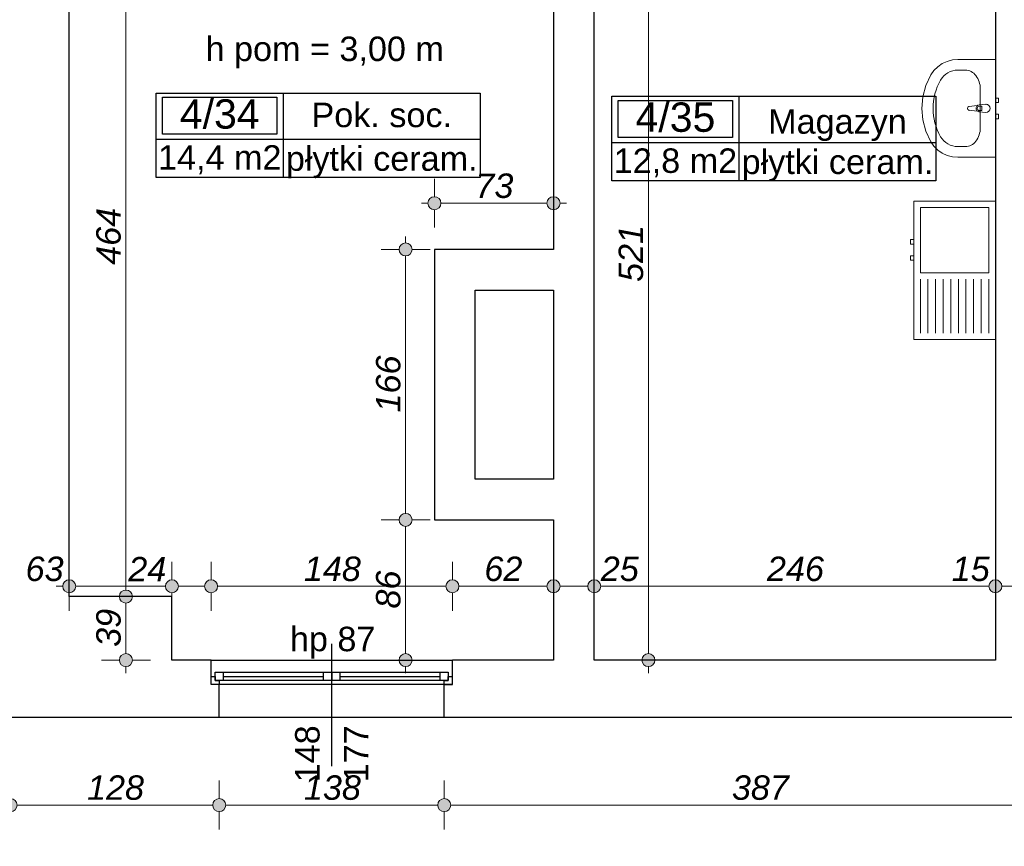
# Model space of a CAD drawing. Header units: millimetres. Extents: x -170998 to -45998, y 10557 to 52557.
# Tile 5 of 92: x -138782 to -132743, y 15257 to 20329. Entities that reach past the tile are written whole.
import ezdxf
from ezdxf.enums import TextEntityAlignment as Align

# ---------------------------------------------------------------- set-up
doc = ezdxf.new("R2010")
doc.units = ezdxf.units.MM
doc.header["$MEASUREMENT"] = 0
for name, color, linetype in [('Obiekt', 7, 'Continuous'), ('Okno', 7, 'Continuous'), ('Strefa', 7, 'Continuous'), ('Słup', 7, 'Continuous'), ('Tekst', 7, 'Continuous'), ('Wymiary', 7, 'Continuous'), ('Ściana', 7, 'Continuous')]:
    doc.layers.add(name, color=color, linetype=linetype)
doc.styles.add('Arial', font='txt')
doc.styles.add('Times new roman', font='txt')
doc.dimstyles.new('GENERATED_STYLE__1', dxfattribs={"dimtxt": 150, "dimasz": 152, "dimexe": 0.18, "dimexo": 0, "dimgap": 0.09, "dimtad": 1, "dimtih": 1, "dimtoh": 1, "dimlfac": 0.1, "dimzin": 0, "dimdsep": 46, "dimtxsty": 'Arial', "dimblk": 'ARROWHEAD_11', "dimblk1": 'ARROWHEAD_11', "dimblk2": 'ARROWHEAD_11', "dimcen": 0.09, "dimclrd": 114, "dimclre": 114, "dimclrt": 114, "dimazin": 0, "dimtfac": 1, "dimtdec": 4, "dimtmove": 0, "dimatfit": 3, "dimfxl": 1, "dimtolj": 1, "dimtzin": 0, "dimarcsym": 0})
doc.dimstyles.new('GENERATED_STYLE__2', dxfattribs={"dimtxt": 150, "dimasz": 152, "dimexe": 0.18, "dimexo": 0, "dimgap": 0.09, "dimtad": 1, "dimlfac": 0.1, "dimzin": 0, "dimdsep": 46, "dimtxsty": 'Arial', "dimblk": 'ARROWHEAD_11', "dimblk1": 'ARROWHEAD_11', "dimblk2": 'ARROWHEAD_11', "dimcen": 0.09, "dimclrd": 114, "dimclre": 114, "dimclrt": 114, "dimazin": 0, "dimtfac": 1, "dimtdec": 4, "dimtmove": 0, "dimatfit": 3, "dimfxl": 1, "dimtolj": 1, "dimtzin": 0, "dimarcsym": 0})

# ---------------------------------------------------------------- blocks, each defined once
blk = doc.blocks.new('Pok. soc._4_34_34', base_point=(-137165.4, 19595.6))
at = {"layer": 'Strefa'}
for p, q in [((-137944.4, 19878.5), (-135957.2, 19878.5)), ((-137944.4, 19359.9), (-137944.4, 19878.5)), ((-137165.4, 19878.5), (-137165.4, 19359.9)), ((-135957.2, 19878.5), (-135957.2, 19359.9)), ((-137905.5, 19852.6), (-137204.3, 19852.6)), ((-137905.5, 19626.3), (-137905.5, 19852.6)), ((-137204.3, 19852.6), (-137204.3, 19626.3)), ((-137204.3, 19626.3), (-137905.5, 19626.3)), ((-137944.4, 19595.6), (-135957.2, 19595.6)), ((-135957.2, 19359.9), (-137944.4, 19359.9))]:
    blk.add_line(p, q, dxfattribs=at)
at = {"layer": 'Strefa', "style": 'Arial'}
for tag, height, p in [('ROOM_NUMBER', 180, (-137554.9, 19750.6)), ('ROOM_NAME', 150, (-136561.3, 19744.5)), ('floor_f', 150, (-136561.3, 19476.5)), ('ROOM_CALC_AREA', 150, (-137554.9, 19483.6))]:
    blk.add_attdef(tag, text='', height=height, dxfattribs=at).set_placement(p, align=Align.MIDDLE_CENTER)
blk = doc.blocks.new('Magazyn_4_35_35', base_point=(-134370.4, 19575.9))
at = {"layer": 'Strefa'}
for p, q in [((-135149.5, 19858.8), (-133162.2, 19858.8)), ((-135149.5, 19340.2), (-135149.5, 19858.8)), ((-135110.5, 19832.9), (-134409.4, 19832.9)), ((-135110.5, 19606.6), (-135110.5, 19832.9)), ((-134409.4, 19832.9), (-134409.4, 19606.6)), ((-134370.4, 19858.8), (-134370.4, 19340.2)), ((-133162.2, 19858.8), (-133162.2, 19340.2)), ((-135149.5, 19575.9), (-133162.2, 19575.9)), ((-134409.4, 19606.6), (-135110.5, 19606.6)), ((-133162.2, 19340.2), (-135149.5, 19340.2))]:
    blk.add_line(p, q, dxfattribs=at)
at = {"layer": 'Strefa', "style": 'Arial'}
for tag, height, p in [('ROOM_NUMBER', 180, (-134759.9, 19730.9)), ('ROOM_NAME', 150, (-133766.3, 19704.3)), ('ROOM_CALC_AREA', 150, (-134759.9, 19463.9)), ('floor_f', 150, (-133766.3, 19456.8))]:
    blk.add_attdef(tag, text='', height=height, dxfattribs=at).set_placement(p, align=Align.MIDDLE_CENTER)
blk = doc.blocks.new('*D65')
at = {"layer": 'Wymiary', "linetype": 'Continuous', "lineweight": 13}
for points in [[(-138438, 16852.2), (-138441.1, 16867.5), (-138449.7, 16880.5), (-138462.7, 16889.1), (-138478, 16892.2), (-138493.3, 16889.1), (-138506.3, 16880.5), (-138515, 16867.5), (-138518, 16852.2), (-138515, 16836.9), (-138506.3, 16823.9), (-138493.3, 16815.2), (-138478, 16812.2), (-138462.7, 16815.2), (-138449.7, 16823.9), (-138441.1, 16836.9)], [(-137808, 16852.2), (-137811.1, 16867.5), (-137819.7, 16880.5), (-137832.7, 16889.1), (-137848, 16892.2), (-137863.3, 16889.1), (-137876.3, 16880.5), (-137885, 16867.5), (-137888, 16852.2), (-137885, 16836.9), (-137876.3, 16823.9), (-137863.3, 16815.2), (-137848, 16812.2), (-137832.7, 16815.2), (-137819.7, 16823.9), (-137811.1, 16836.9)]]:
    blk.add_hatch(color=114, dxfattribs=at).paths.add_polyline_path(points)
at = {"layer": 'Wymiary', "color": 114, "lineweight": 13}
for p, q in [((-138478, 16892.2), (-138478, 17002.2)), ((-137848, 16892.2), (-137848, 17002.2)), ((-138558, 16852.2), (-138518, 16852.2)), ((-138438, 16852.2), (-137888, 16852.2)), ((-138478, 16702.2), (-138478, 16812.2)), ((-137848, 16702.2), (-137848, 16812.2))]:
    blk.add_line(p, q, dxfattribs=at)
for centre in [(-138478, 16852.2), (-137848, 16852.2)]:
    blk.add_circle(centre, 40, dxfattribs=at)
at = {"layer": 'Wymiary', "color": 114, "lineweight": 13, "char_height": 150, "attachment_point": 7, "style": 'Arial'}
for s, insert in [('\\A1;{\\fArial|b0|i1|c238|p38;63}', (-138745.7, 16882.2)), ('\\A1;{\\fArial|b0|i1|c238|p38;24}', (-138115.7, 16882.2))]:
    blk.add_mtext(s, dxfattribs=dict(at, insert=insert))
blk = doc.blocks.new('ARROWHEAD_11')
at = {"color": 0, "linetype": 'Continuous', "lineweight": 0}
blk.add_line((0, 0), (-1, 0), dxfattribs=at)
at = {"color": 0, "linetype": 'Continuous', "lineweight": 0, "const_width": 0.25, "flags": 128}
blk.add_lwpolyline([(-0.125, 0, 1), (0.125, 0, 1)], format="xyb", close=True, dxfattribs=at)
blk = doc.blocks.new('*D67')
at = {"layer": 'Wymiary', "linetype": 'Continuous', "lineweight": 13}
for points in [[(-137808, 16852.2), (-137811.1, 16867.5), (-137819.7, 16880.5), (-137832.7, 16889.1), (-137848, 16892.2), (-137863.3, 16889.1), (-137876.3, 16880.5), (-137885, 16867.5), (-137888, 16852.2), (-137885, 16836.9), (-137876.3, 16823.9), (-137863.3, 16815.2), (-137848, 16812.2), (-137832.7, 16815.2), (-137819.7, 16823.9), (-137811.1, 16836.9)], [(-137568, 16852.2), (-137571.1, 16867.5), (-137579.7, 16880.5), (-137592.7, 16889.1), (-137608, 16892.2), (-137623.3, 16889.1), (-137636.3, 16880.5), (-137645, 16867.5), (-137648, 16852.2), (-137645, 16836.9), (-137636.3, 16823.9), (-137623.3, 16815.2), (-137608, 16812.2), (-137592.7, 16815.2), (-137579.7, 16823.9), (-137571.1, 16836.9)]]:
    blk.add_hatch(color=114, dxfattribs=at).paths.add_polyline_path(points)
at = {"layer": 'Wymiary', "color": 114, "lineweight": 13}
for p, q in [((-137848, 16892.2), (-137848, 17002.2)), ((-137608, 16892.2), (-137608, 17002.2)), ((-137808, 16852.2), (-137648, 16852.2)), ((-137848, 16702.2), (-137848, 16812.2)), ((-137608, 16702.2), (-137608, 16812.2))]:
    blk.add_line(p, q, dxfattribs=at)
for centre in [(-137848, 16852.2), (-137608, 16852.2)]:
    blk.add_circle(centre, 40, dxfattribs=at)
blk = doc.blocks.new('*D68')
at = {"layer": 'Wymiary', "linetype": 'Continuous', "lineweight": 13}
for points in [[(-137568, 16852.2), (-137571.1, 16867.5), (-137579.7, 16880.5), (-137592.7, 16889.1), (-137608, 16892.2), (-137623.3, 16889.1), (-137636.3, 16880.5), (-137645, 16867.5), (-137648, 16852.2), (-137645, 16836.9), (-137636.3, 16823.9), (-137623.3, 16815.2), (-137608, 16812.2), (-137592.7, 16815.2), (-137579.7, 16823.9), (-137571.1, 16836.9)], [(-136088, 16852.2), (-136091.1, 16867.5), (-136099.7, 16880.5), (-136112.7, 16889.1), (-136128, 16892.2), (-136143.3, 16889.1), (-136156.3, 16880.5), (-136165, 16867.5), (-136168, 16852.2), (-136165, 16836.9), (-136156.3, 16823.9), (-136143.3, 16815.2), (-136128, 16812.2), (-136112.7, 16815.2), (-136099.7, 16823.9), (-136091.1, 16836.9)]]:
    blk.add_hatch(color=114, dxfattribs=at).paths.add_polyline_path(points)
at = {"layer": 'Wymiary', "color": 114, "lineweight": 13}
for p, q in [((-137608, 16892.2), (-137608, 17002.2)), ((-136128, 16892.2), (-136128, 17002.2)), ((-137568, 16852.2), (-136168, 16852.2)), ((-137608, 16702.2), (-137608, 16812.2)), ((-136128, 16702.2), (-136128, 16812.2))]:
    blk.add_line(p, q, dxfattribs=at)
for centre in [(-137608, 16852.2), (-136128, 16852.2)]:
    blk.add_circle(centre, 40, dxfattribs=at)
at = {"layer": 'Wymiary', "color": 114, "lineweight": 13, "insert": (-137038.8, 16882.2), "char_height": 150, "attachment_point": 7, "style": 'Arial'}
blk.add_mtext('\\A1;{\\fArial|b0|i1|c238|p38;148}', dxfattribs=at)
blk = doc.blocks.new('*D69')
at = {"layer": 'Wymiary', "linetype": 'Continuous', "lineweight": 13}
for points in [[(-136088, 16852.2), (-136091.1, 16867.5), (-136099.7, 16880.5), (-136112.7, 16889.1), (-136128, 16892.2), (-136143.3, 16889.1), (-136156.3, 16880.5), (-136165, 16867.5), (-136168, 16852.2), (-136165, 16836.9), (-136156.3, 16823.9), (-136143.3, 16815.2), (-136128, 16812.2), (-136112.7, 16815.2), (-136099.7, 16823.9), (-136091.1, 16836.9)], [(-135468, 16852.2), (-135471.1, 16867.5), (-135479.7, 16880.5), (-135492.7, 16889.1), (-135508, 16892.2), (-135523.3, 16889.1), (-135536.3, 16880.5), (-135545, 16867.5), (-135548, 16852.2), (-135545, 16836.9), (-135536.3, 16823.9), (-135523.3, 16815.2), (-135508, 16812.2), (-135492.7, 16815.2), (-135479.7, 16823.9), (-135471.1, 16836.9)]]:
    blk.add_hatch(color=114, dxfattribs=at).paths.add_polyline_path(points)
at = {"layer": 'Wymiary', "color": 114, "lineweight": 13}
for p, q in [((-136128, 16892.2), (-136128, 17002.2)), ((-135508, 16892.2), (-135508, 17002.2)), ((-136088, 16852.2), (-135548, 16852.2)), ((-136128, 16702.2), (-136128, 16812.2)), ((-135508, 16702.2), (-135508, 16812.2))]:
    blk.add_line(p, q, dxfattribs=at)
for centre in [(-136128, 16852.2), (-135508, 16852.2)]:
    blk.add_circle(centre, 40, dxfattribs=at)
at = {"layer": 'Wymiary', "color": 114, "lineweight": 13, "insert": (-135931.8, 16882.2), "char_height": 150, "attachment_point": 7, "style": 'Arial'}
blk.add_mtext('\\A1;{\\fArial|b0|i1|c238|p38;62}', dxfattribs=at)
blk = doc.blocks.new('*D70')
at = {"layer": 'Wymiary', "linetype": 'Continuous', "lineweight": 13}
for points in [[(-135468, 16852.2), (-135471.1, 16867.5), (-135479.7, 16880.5), (-135492.7, 16889.1), (-135508, 16892.2), (-135523.3, 16889.1), (-135536.3, 16880.5), (-135545, 16867.5), (-135548, 16852.2), (-135545, 16836.9), (-135536.3, 16823.9), (-135523.3, 16815.2), (-135508, 16812.2), (-135492.7, 16815.2), (-135479.7, 16823.9), (-135471.1, 16836.9)], [(-135218, 16852.2), (-135221.1, 16867.5), (-135229.7, 16880.5), (-135242.7, 16889.1), (-135258, 16892.2), (-135273.3, 16889.1), (-135286.3, 16880.5), (-135295, 16867.5), (-135298, 16852.2), (-135295, 16836.9), (-135286.3, 16823.9), (-135273.3, 16815.2), (-135258, 16812.2), (-135242.7, 16815.2), (-135229.7, 16823.9), (-135221.1, 16836.9)]]:
    blk.add_hatch(color=114, dxfattribs=at).paths.add_polyline_path(points)
at = {"layer": 'Wymiary', "color": 114, "lineweight": 13}
for p, q in [((-135508, 16892.2), (-135508, 17002.2)), ((-135258, 16892.2), (-135258, 17002.2)), ((-135468, 16852.2), (-135298, 16852.2)), ((-135508, 16702.2), (-135508, 16812.2)), ((-135258, 16702.2), (-135258, 16812.2))]:
    blk.add_line(p, q, dxfattribs=at)
for centre in [(-135508, 16852.2), (-135258, 16852.2)]:
    blk.add_circle(centre, 40, dxfattribs=at)
blk = doc.blocks.new('*D71')
at = {"layer": 'Wymiary', "linetype": 'Continuous', "lineweight": 13}
for points in [[(-135218, 16852.2), (-135221.1, 16867.5), (-135229.7, 16880.5), (-135242.7, 16889.1), (-135258, 16892.2), (-135273.3, 16889.1), (-135286.3, 16880.5), (-135295, 16867.5), (-135298, 16852.2), (-135295, 16836.9), (-135286.3, 16823.9), (-135273.3, 16815.2), (-135258, 16812.2), (-135242.7, 16815.2), (-135229.7, 16823.9), (-135221.1, 16836.9)], [(-132758, 16852.2), (-132761.1, 16867.5), (-132769.7, 16880.5), (-132782.7, 16889.1), (-132798, 16892.2), (-132813.3, 16889.1), (-132826.3, 16880.5), (-132835, 16867.5), (-132838, 16852.2), (-132835, 16836.9), (-132826.3, 16823.9), (-132813.3, 16815.2), (-132798, 16812.2), (-132782.7, 16815.2), (-132769.7, 16823.9), (-132761.1, 16836.9)]]:
    blk.add_hatch(color=114, dxfattribs=at).paths.add_polyline_path(points)
at = {"layer": 'Wymiary', "color": 114, "lineweight": 13}
for p, q in [((-135258, 16892.2), (-135258, 17002.2)), ((-132798, 16892.2), (-132798, 17002.2)), ((-135218, 16852.2), (-132838, 16852.2)), ((-135258, 16702.2), (-135258, 16812.2)), ((-132798, 16702.2), (-132798, 16812.2))]:
    blk.add_line(p, q, dxfattribs=at)
for centre in [(-135258, 16852.2), (-132798, 16852.2)]:
    blk.add_circle(centre, 40, dxfattribs=at)
at = {"layer": 'Wymiary', "color": 114, "lineweight": 13, "char_height": 150, "attachment_point": 7, "style": 'Arial'}
for s, insert in [('\\A1;{\\fArial|b0|i1|c238|p38;25}', (-135218, 16882.2)), ('\\A1;{\\fArial|b0|i1|c238|p38;246}', (-134198.8, 16882.2)), ('\\A1;{\\fArial|b0|i1|c238|p38;15}', (-133065.7, 16882.2))]:
    blk.add_mtext(s, dxfattribs=dict(at, insert=insert))
blk = doc.blocks.new('*D72')
at = {"layer": 'Wymiary', "linetype": 'Continuous', "lineweight": 13}
for points in [[(-132758, 16852.2), (-132761.1, 16867.5), (-132769.7, 16880.5), (-132782.7, 16889.1), (-132798, 16892.2), (-132813.3, 16889.1), (-132826.3, 16880.5), (-132835, 16867.5), (-132838, 16852.2), (-132835, 16836.9), (-132826.3, 16823.9), (-132813.3, 16815.2), (-132798, 16812.2), (-132782.7, 16815.2), (-132769.7, 16823.9), (-132761.1, 16836.9)], [(-132608, 16852.2), (-132611.1, 16867.5), (-132619.7, 16880.5), (-132632.7, 16889.1), (-132648, 16892.2), (-132663.3, 16889.1), (-132676.3, 16880.5), (-132685, 16867.5), (-132688, 16852.2), (-132685, 16836.9), (-132676.3, 16823.9), (-132663.3, 16815.2), (-132648, 16812.2), (-132632.7, 16815.2), (-132619.7, 16823.9), (-132611.1, 16836.9)]]:
    blk.add_hatch(color=114, dxfattribs=at).paths.add_polyline_path(points)
at = {"layer": 'Wymiary', "color": 114, "lineweight": 13}
for p, q in [((-132798, 16892.2), (-132798, 17002.2)), ((-132648, 16892.2), (-132648, 17002.2)), ((-132758, 16852.2), (-132688, 16852.2)), ((-132798, 16702.2), (-132798, 16812.2)), ((-132648, 16702.2), (-132648, 16812.2))]:
    blk.add_line(p, q, dxfattribs=at)
for centre in [(-132798, 16852.2), (-132648, 16852.2)]:
    blk.add_circle(centre, 40, dxfattribs=at)
blk = doc.blocks.new('*D259')
at = {"layer": 'Wymiary', "linetype": 'Continuous', "lineweight": 13}
for points in [[(-138090.3, 16789.3), (-138093.3, 16804.6), (-138102, 16817.6), (-138115, 16826.3), (-138130.3, 16829.3), (-138145.6, 16826.3), (-138158.6, 16817.6), (-138167.2, 16804.6), (-138170.3, 16789.3), (-138167.2, 16774), (-138158.6, 16761), (-138145.6, 16752.4), (-138130.3, 16749.3), (-138115, 16752.4), (-138102, 16761), (-138093.3, 16774)], [(-138090.3, 16399.3), (-138093.3, 16414.6), (-138102, 16427.6), (-138115, 16436.3), (-138130.3, 16439.3), (-138145.6, 16436.3), (-138158.6, 16427.6), (-138167.2, 16414.6), (-138170.3, 16399.3), (-138167.2, 16384), (-138158.6, 16371), (-138145.6, 16362.4), (-138130.3, 16359.3), (-138115, 16362.4), (-138102, 16371), (-138093.3, 16384)]]:
    blk.add_hatch(color=114, dxfattribs=at).paths.add_polyline_path(points)
at = {"layer": 'Wymiary', "color": 114, "lineweight": 13}
for p, q in [((-138170.3, 16789.3), (-138280.3, 16789.3)), ((-137980.3, 16789.3), (-138090.3, 16789.3)), ((-138130.3, 16439.3), (-138130.3, 16749.3)), ((-138170.3, 16399.3), (-138280.3, 16399.3)), ((-137980.3, 16399.3), (-138090.3, 16399.3)), ((-138130.3, 16319.3), (-138130.3, 16359.3))]:
    blk.add_line(p, q, dxfattribs=at)
for centre in [(-138130.3, 16789.3), (-138130.3, 16399.3)]:
    blk.add_circle(centre, 40, dxfattribs=at)
at = {"layer": 'Wymiary', "color": 114, "lineweight": 13, "insert": (-138160.3, 16480.5), "char_height": 150, "attachment_point": 7, "rotation": 90, "style": 'Arial'}
blk.add_mtext('\\A1;{\\fArial|b0|i1|c238|p38;39}', dxfattribs=at)
blk = doc.blocks.new('*D260')
at = {"layer": 'Wymiary', "linetype": 'Continuous', "lineweight": 13}
for points in [[(-138090.3, 21429.3), (-138093.3, 21444.6), (-138102, 21457.6), (-138115, 21466.3), (-138130.3, 21469.3), (-138145.6, 21466.3), (-138158.6, 21457.6), (-138167.2, 21444.6), (-138170.3, 21429.3), (-138167.2, 21414), (-138158.6, 21401), (-138145.6, 21392.4), (-138130.3, 21389.3), (-138115, 21392.4), (-138102, 21401), (-138093.3, 21414)], [(-138090.3, 16789.3), (-138093.3, 16804.6), (-138102, 16817.6), (-138115, 16826.3), (-138130.3, 16829.3), (-138145.6, 16826.3), (-138158.6, 16817.6), (-138167.2, 16804.6), (-138170.3, 16789.3), (-138167.2, 16774), (-138158.6, 16761), (-138145.6, 16752.4), (-138130.3, 16749.3), (-138115, 16752.4), (-138102, 16761), (-138093.3, 16774)]]:
    blk.add_hatch(color=114, dxfattribs=at).paths.add_polyline_path(points)
at = {"layer": 'Wymiary', "color": 114, "lineweight": 13}
for p, q in [((-138170.3, 21429.3), (-138280.3, 21429.3)), ((-138130.3, 16829.3), (-138130.3, 21389.3)), ((-137980.3, 21429.3), (-138090.3, 21429.3)), ((-138170.3, 16789.3), (-138280.3, 16789.3)), ((-137980.3, 16789.3), (-138090.3, 16789.3))]:
    blk.add_line(p, q, dxfattribs=at)
for centre in [(-138130.3, 21429.3), (-138130.3, 16789.3)]:
    blk.add_circle(centre, 40, dxfattribs=at)
at = {"layer": 'Wymiary', "color": 114, "lineweight": 13, "char_height": 150, "attachment_point": 7, "rotation": 90, "style": 'Arial'}
for s, insert in [('\\A1;{\\fArial|b0|i1|c238|p38;26}', (-138160.3, 21161.7)), ('\\A1;{\\fArial|b0|i1|c238|p38;464}', (-138160.3, 18824.7))]:
    blk.add_mtext(s, dxfattribs=dict(at, insert=insert))
blk = doc.blocks.new('*D612')
at = {"layer": 'Wymiary', "linetype": 'Continuous', "lineweight": 13}
for points in [[(-134886.2, 21609.3), (-134889.2, 21624.6), (-134897.9, 21637.6), (-134910.9, 21646.3), (-134926.2, 21649.3), (-134941.5, 21646.3), (-134954.4, 21637.6), (-134963.1, 21624.6), (-134966.2, 21609.3), (-134963.1, 21594), (-134954.4, 21581), (-134941.5, 21572.4), (-134926.2, 21569.3), (-134910.9, 21572.4), (-134897.9, 21581), (-134889.2, 21594)], [(-134886.2, 16399.3), (-134889.2, 16414.6), (-134897.9, 16427.6), (-134910.9, 16436.3), (-134926.2, 16439.3), (-134941.5, 16436.3), (-134954.4, 16427.6), (-134963.1, 16414.6), (-134966.2, 16399.3), (-134963.1, 16384), (-134954.4, 16371), (-134941.5, 16362.4), (-134926.2, 16359.3), (-134910.9, 16362.4), (-134897.9, 16371), (-134889.2, 16384)]]:
    blk.add_hatch(color=114, dxfattribs=at).paths.add_polyline_path(points)
at = {"layer": 'Wymiary', "color": 114, "lineweight": 13}
for p, q in [((-134966.2, 21609.3), (-135076.2, 21609.3)), ((-134926.2, 16439.3), (-134926.2, 21569.3)), ((-134776.2, 21609.3), (-134886.2, 21609.3)), ((-134966.2, 16399.3), (-135076.2, 16399.3)), ((-134776.2, 16399.3), (-134886.2, 16399.3)), ((-134926.2, 16319.3), (-134926.2, 16359.3))]:
    blk.add_line(p, q, dxfattribs=at)
for centre in [(-134926.2, 21609.3), (-134926.2, 16399.3)]:
    blk.add_circle(centre, 40, dxfattribs=at)
at = {"layer": 'Wymiary', "color": 114, "lineweight": 13, "char_height": 150, "attachment_point": 7, "rotation": 90, "style": 'Arial'}
for s, insert in [('\\A1;{\\fArial|b0|i1|c238|p38;20}', (-134956.2, 21341.7)), ('\\A1;{\\fArial|b0|i1|c238|p38;521}', (-134956.2, 18719.7))]:
    blk.add_mtext(s, dxfattribs=dict(at, insert=insert))
blk = doc.blocks.new('*D664')
at = {"layer": 'Wymiary', "linetype": 'Continuous', "lineweight": 13}
for points in [[(-136198, 19202.9), (-136201.1, 19218.2), (-136209.7, 19231.1), (-136222.7, 19239.8), (-136238, 19242.9), (-136253.3, 19239.8), (-136266.3, 19231.1), (-136275, 19218.2), (-136278, 19202.9), (-136275, 19187.5), (-136266.3, 19174.6), (-136253.3, 19165.9), (-136238, 19162.9), (-136222.7, 19165.9), (-136209.7, 19174.6), (-136201.1, 19187.5)], [(-135468, 19202.9), (-135471.1, 19218.2), (-135479.7, 19231.1), (-135492.7, 19239.8), (-135508, 19242.9), (-135523.3, 19239.8), (-135536.3, 19231.1), (-135545, 19218.2), (-135548, 19202.9), (-135545, 19187.5), (-135536.3, 19174.6), (-135523.3, 19165.9), (-135508, 19162.9), (-135492.7, 19165.9), (-135479.7, 19174.6), (-135471.1, 19187.5)]]:
    blk.add_hatch(color=114, dxfattribs=at).paths.add_polyline_path(points)
at = {"layer": 'Wymiary', "color": 114, "lineweight": 13}
for p, q in [((-136238, 19242.9), (-136238, 19352.9)), ((-135508, 19242.9), (-135508, 19352.9)), ((-136318, 19202.9), (-136278, 19202.9)), ((-136238, 19052.9), (-136238, 19162.9)), ((-136198, 19202.9), (-135548, 19202.9)), ((-135508, 19052.9), (-135508, 19162.9)), ((-135468, 19202.9), (-135428, 19202.9))]:
    blk.add_line(p, q, dxfattribs=at)
for centre in [(-136238, 19202.9), (-135508, 19202.9)]:
    blk.add_circle(centre, 40, dxfattribs=at)
at = {"layer": 'Wymiary', "color": 114, "lineweight": 13, "insert": (-135986.8, 19232.9), "char_height": 150, "attachment_point": 7, "style": 'Arial'}
blk.add_mtext('\\A1;{\\fArial|b0|i1|c238|p38;73}', dxfattribs=at)
blk = doc.blocks.new('*D665')
at = {"layer": 'Wymiary', "linetype": 'Continuous', "lineweight": 13}
for points in [[(-136374.7, 17259.3), (-136377.7, 17274.6), (-136386.4, 17287.6), (-136399.4, 17296.3), (-136414.7, 17299.3), (-136430, 17296.3), (-136442.9, 17287.6), (-136451.6, 17274.6), (-136454.7, 17259.3), (-136451.6, 17244), (-136442.9, 17231), (-136430, 17222.4), (-136414.7, 17219.3), (-136399.4, 17222.4), (-136386.4, 17231), (-136377.7, 17244)], [(-136374.7, 16399.3), (-136377.7, 16414.6), (-136386.4, 16427.6), (-136399.4, 16436.3), (-136414.7, 16439.3), (-136430, 16436.3), (-136442.9, 16427.6), (-136451.6, 16414.6), (-136454.7, 16399.3), (-136451.6, 16384), (-136442.9, 16371), (-136430, 16362.4), (-136414.7, 16359.3), (-136399.4, 16362.4), (-136386.4, 16371), (-136377.7, 16384)]]:
    blk.add_hatch(color=114, dxfattribs=at).paths.add_polyline_path(points)
at = {"layer": 'Wymiary', "color": 114, "lineweight": 13}
for p, q in [((-136454.7, 17259.3), (-136564.7, 17259.3)), ((-136414.7, 16439.3), (-136414.7, 17219.3)), ((-136264.7, 17259.3), (-136374.7, 17259.3)), ((-136454.7, 16399.3), (-136564.7, 16399.3)), ((-136264.7, 16399.3), (-136374.7, 16399.3)), ((-136414.7, 16319.3), (-136414.7, 16359.3))]:
    blk.add_line(p, q, dxfattribs=at)
for centre in [(-136414.7, 17259.3), (-136414.7, 16399.3)]:
    blk.add_circle(centre, 40, dxfattribs=at)
at = {"layer": 'Wymiary', "color": 114, "lineweight": 13, "insert": (-136444.7, 16715.5), "char_height": 150, "attachment_point": 7, "rotation": 90, "style": 'Arial'}
blk.add_mtext('\\A1;{\\fArial|b0|i1|c238|p38;86}', dxfattribs=at)
blk = doc.blocks.new('*D666')
at = {"layer": 'Wymiary', "linetype": 'Continuous', "lineweight": 13}
for points in [[(-136374.7, 18919.3), (-136377.7, 18934.6), (-136386.4, 18947.6), (-136399.4, 18956.3), (-136414.7, 18959.3), (-136430, 18956.3), (-136442.9, 18947.6), (-136451.6, 18934.6), (-136454.7, 18919.3), (-136451.6, 18904), (-136442.9, 18891), (-136430, 18882.4), (-136414.7, 18879.3), (-136399.4, 18882.4), (-136386.4, 18891), (-136377.7, 18904)], [(-136374.7, 17259.3), (-136377.7, 17274.6), (-136386.4, 17287.6), (-136399.4, 17296.3), (-136414.7, 17299.3), (-136430, 17296.3), (-136442.9, 17287.6), (-136451.6, 17274.6), (-136454.7, 17259.3), (-136451.6, 17244), (-136442.9, 17231), (-136430, 17222.4), (-136414.7, 17219.3), (-136399.4, 17222.4), (-136386.4, 17231), (-136377.7, 17244)]]:
    blk.add_hatch(color=114, dxfattribs=at).paths.add_polyline_path(points)
at = {"layer": 'Wymiary', "color": 114, "lineweight": 13}
for p, q in [((-136414.7, 18959.3), (-136414.7, 18999.3)), ((-136454.7, 18919.3), (-136564.7, 18919.3)), ((-136264.7, 18919.3), (-136374.7, 18919.3)), ((-136414.7, 17299.3), (-136414.7, 18879.3)), ((-136454.7, 17259.3), (-136564.7, 17259.3)), ((-136264.7, 17259.3), (-136374.7, 17259.3))]:
    blk.add_line(p, q, dxfattribs=at)
for centre in [(-136414.7, 18919.3), (-136414.7, 17259.3)]:
    blk.add_circle(centre, 40, dxfattribs=at)
at = {"layer": 'Wymiary', "color": 114, "lineweight": 13, "insert": (-136444.7, 17918.6), "char_height": 150, "attachment_point": 7, "rotation": 90, "style": 'Arial'}
blk.add_mtext('\\A1;{\\fArial|b0|i1|c238|p38;166}', dxfattribs=at)
blk = doc.blocks.new('*D691')
at = {"layer": 'Wymiary', "linetype": 'Continuous', "lineweight": 13}
for points in [[(-138798, 15509.7), (-138801.1, 15525), (-138809.7, 15538), (-138822.7, 15546.7), (-138838, 15549.7), (-138853.3, 15546.7), (-138866.3, 15538), (-138875, 15525), (-138878, 15509.7), (-138875, 15494.4), (-138866.3, 15481.4), (-138853.3, 15472.7), (-138838, 15469.7), (-138822.7, 15472.7), (-138809.7, 15481.4), (-138801.1, 15494.4)], [(-137518, 15509.7), (-137521.1, 15525), (-137529.7, 15538), (-137542.7, 15546.7), (-137558, 15549.7), (-137573.3, 15546.7), (-137586.3, 15538), (-137595, 15525), (-137598, 15509.7), (-137595, 15494.4), (-137586.3, 15481.4), (-137573.3, 15472.7), (-137558, 15469.7), (-137542.7, 15472.7), (-137529.7, 15481.4), (-137521.1, 15494.4)]]:
    blk.add_hatch(color=114, dxfattribs=at).paths.add_polyline_path(points)
at = {"layer": 'Wymiary', "color": 114, "lineweight": 13}
for p, q in [((-138838, 15549.7), (-138838, 15659.7)), ((-137558, 15549.7), (-137558, 15659.7)), ((-138838, 15359.7), (-138838, 15469.7)), ((-138798, 15509.7), (-137598, 15509.7)), ((-137558, 15359.7), (-137558, 15469.7))]:
    blk.add_line(p, q, dxfattribs=at)
for centre in [(-138838, 15509.7), (-137558, 15509.7)]:
    blk.add_circle(centre, 40, dxfattribs=at)
at = {"layer": 'Wymiary', "color": 114, "lineweight": 13, "insert": (-138368.8, 15539.7), "char_height": 150, "attachment_point": 7, "style": 'Arial'}
blk.add_mtext('\\A1;{\\fArial|b0|i1|c238|p38;128}', dxfattribs=at)
blk = doc.blocks.new('*D692')
at = {"layer": 'Wymiary', "linetype": 'Continuous', "lineweight": 13}
for points in [[(-137518, 15509.7), (-137521.1, 15525), (-137529.7, 15538), (-137542.7, 15546.7), (-137558, 15549.7), (-137573.3, 15546.7), (-137586.3, 15538), (-137595, 15525), (-137598, 15509.7), (-137595, 15494.4), (-137586.3, 15481.4), (-137573.3, 15472.7), (-137558, 15469.7), (-137542.7, 15472.7), (-137529.7, 15481.4), (-137521.1, 15494.4)], [(-136138, 15509.7), (-136141.1, 15525), (-136149.7, 15538), (-136162.7, 15546.7), (-136178, 15549.7), (-136193.3, 15546.7), (-136206.3, 15538), (-136215, 15525), (-136218, 15509.7), (-136215, 15494.4), (-136206.3, 15481.4), (-136193.3, 15472.7), (-136178, 15469.7), (-136162.7, 15472.7), (-136149.7, 15481.4), (-136141.1, 15494.4)]]:
    blk.add_hatch(color=114, dxfattribs=at).paths.add_polyline_path(points)
at = {"layer": 'Wymiary', "color": 114, "lineweight": 13}
for p, q in [((-137558, 15549.7), (-137558, 15659.7)), ((-136178, 15549.7), (-136178, 15659.7)), ((-137558, 15359.7), (-137558, 15469.7)), ((-137518, 15509.7), (-136218, 15509.7)), ((-136178, 15359.7), (-136178, 15469.7))]:
    blk.add_line(p, q, dxfattribs=at)
for centre in [(-137558, 15509.7), (-136178, 15509.7)]:
    blk.add_circle(centre, 40, dxfattribs=at)
at = {"layer": 'Wymiary', "color": 114, "lineweight": 13, "insert": (-137038.8, 15539.7), "char_height": 150, "attachment_point": 7, "style": 'Arial'}
blk.add_mtext('\\A1;{\\fArial|b0|i1|c238|p38;138}', dxfattribs=at)
blk = doc.blocks.new('*D693')
at = {"layer": 'Wymiary', "linetype": 'Continuous', "lineweight": 13}
for points in [[(-136138, 15509.7), (-136141.1, 15525), (-136149.7, 15538), (-136162.7, 15546.7), (-136178, 15549.7), (-136193.3, 15546.7), (-136206.3, 15538), (-136215, 15525), (-136218, 15509.7), (-136215, 15494.4), (-136206.3, 15481.4), (-136193.3, 15472.7), (-136178, 15469.7), (-136162.7, 15472.7), (-136149.7, 15481.4), (-136141.1, 15494.4)], [(-132268, 15509.7), (-132271.1, 15525), (-132279.7, 15538), (-132292.7, 15546.7), (-132308, 15549.7), (-132323.3, 15546.7), (-132336.3, 15538), (-132345, 15525), (-132348, 15509.7), (-132345, 15494.4), (-132336.3, 15481.4), (-132323.3, 15472.7), (-132308, 15469.7), (-132292.7, 15472.7), (-132279.7, 15481.4), (-132271.1, 15494.4)]]:
    blk.add_hatch(color=114, dxfattribs=at).paths.add_polyline_path(points)
at = {"layer": 'Wymiary', "color": 114, "lineweight": 13}
for p, q in [((-136178, 15549.7), (-136178, 15659.7)), ((-132308, 15549.7), (-132308, 15659.7)), ((-136178, 15359.7), (-136178, 15469.7)), ((-136138, 15509.7), (-132348, 15509.7)), ((-132308, 15359.7), (-132308, 15469.7))]:
    blk.add_line(p, q, dxfattribs=at)
for centre in [(-136178, 15509.7), (-132308, 15509.7)]:
    blk.add_circle(centre, 40, dxfattribs=at)
at = {"layer": 'Wymiary', "color": 114, "lineweight": 13, "insert": (-134413.8, 15539.7), "char_height": 150, "attachment_point": 7, "style": 'Arial'}
blk.add_mtext('\\A1;{\\fArial|b0|i1|c238|p38;387}', dxfattribs=at)
blk = doc.blocks.new('*D717')
at = {"layer": 'Wymiary', "linetype": 'Continuous', "lineweight": 13}
for points in [[(-140218, 15152.7), (-140221.1, 15168.1), (-140229.7, 15181), (-140242.7, 15189.7), (-140258, 15192.7), (-140273.3, 15189.7), (-140286.3, 15181), (-140295, 15168.1), (-140298, 15152.7), (-140295, 15137.4), (-140286.3, 15124.5), (-140273.3, 15115.8), (-140258, 15112.7), (-140242.7, 15115.8), (-140229.7, 15124.5), (-140221.1, 15137.4)], [(-67518, 15152.7), (-67521, 15168.1), (-67529.7, 15181), (-67542.7, 15189.7), (-67558, 15192.7), (-67573.3, 15189.7), (-67586.3, 15181), (-67594.9, 15168.1), (-67598, 15152.7), (-67594.9, 15137.4), (-67586.3, 15124.5), (-67573.3, 15115.8), (-67558, 15112.7), (-67542.7, 15115.8), (-67529.7, 15124.5), (-67521, 15137.4)]]:
    blk.add_hatch(color=114, dxfattribs=at).paths.add_polyline_path(points)
at = {"layer": 'Wymiary', "color": 114, "lineweight": 13}
for p, q in [((-140258, 15192.7), (-140258, 15302.7)), ((-67558, 15192.7), (-67558, 15302.7)), ((-140338, 15152.7), (-140298, 15152.7)), ((-140258, 15002.7), (-140258, 15112.7)), ((-140218, 15152.7), (-67598, 15152.7)), ((-67558, 15002.7), (-67558, 15112.7)), ((-67518, 15152.7), (-67478, 15152.7))]:
    blk.add_line(p, q, dxfattribs=at)
for centre in [(-140258, 15152.7), (-67558, 15152.7)]:
    blk.add_circle(centre, 40, dxfattribs=at)
at = {"layer": 'Wymiary', "color": 114, "lineweight": 13, "insert": (-104307.1, 15182.7), "char_height": 150, "attachment_point": 7, "style": 'Arial'}
blk.add_mtext('\\A1;{\\fArial|b0|i1|c238|p38;7\xa0270,01}', dxfattribs=at)

msp = doc.modelspace()

# ---------------------------------------------------------------- linework, layer by layer
at = {"layer": 'Obiekt', "color": 8, "lineweight": 5}
for p, q in [((-133123.999, 20059.179), (-133151.425, 20040.19)), ((-133093.476, 20073.194), (-133123.999, 20059.179)), ((-133060.831, 20081.786), (-133093.476, 20073.194)), ((-133027.109, 20084.681), (-133060.831, 20081.786)), ((-132798.018, 20084.681), (-133027.109, 20084.681)), ((-132798.018, 19484.681), (-132798.018, 20084.681)), ((-133193.609, 19989.855), (-133223.551, 19924.663)), ((-133174.879, 20016.833), (-133193.609, 19989.855)), ((-133151.425, 20040.19), (-133174.879, 20016.833)), ((-132981.291, 20019.463), (-133027.109, 20019.463)), ((-133223.551, 19924.663), (-133241.849, 19855.642)), ((-132890.337, 19665.855), (-132890.337, 19903.507)), ((-133241.849, 19855.642), (-133248.005, 19784.681)), ((-132855.337, 19809.681), (-132897.289, 19805.681)), ((-132798.018, 19848.181), (-132798.018, 19821.181)), ((-132778.018, 19848.181), (-132798.018, 19848.181)), ((-132798.018, 19821.181), (-132778.018, 19821.181)), ((-132778.018, 19821.181), (-132778.018, 19848.181)), ((-133248.005, 19784.681), (-133241.849, 19713.719)), ((-132906.803, 19802.41), (-132959.737, 19795.781)), ((-132959.737, 19773.581), (-132906.803, 19766.951)), ((-132897.289, 19763.681), (-132855.337, 19759.681)), ((-132895.118, 19798.281), (-132880.247, 19798.281)), ((-132880.247, 19771.081), (-132895.118, 19771.081)), ((-132880.247, 19798.281), (-132880.247, 19771.081)), ((-132798.018, 19748.181), (-132798.018, 19721.181)), ((-132778.018, 19748.181), (-132798.018, 19748.181)), ((-132778.018, 19721.181), (-132778.018, 19748.181)), ((-133241.849, 19713.719), (-133223.551, 19644.699)), ((-132798.018, 19721.181), (-132778.018, 19721.181)), ((-133223.551, 19644.699), (-133193.609, 19579.507)), ((-133193.609, 19579.507), (-133174.879, 19552.528)), ((-133174.879, 19552.528), (-133151.425, 19529.171)), ((-133151.425, 19529.171), (-133123.999, 19510.182)), ((-133123.999, 19510.182), (-133093.476, 19496.167)), ((-132981.291, 19549.898), (-133027.109, 19549.898)), ((-133093.476, 19496.167), (-133060.831, 19487.575)), ((-133060.831, 19487.575), (-133027.109, 19484.681)), ((-133027.109, 19484.681), (-132798.018, 19484.681)), ((-133298.018, 18790.833), (-133298.018, 19215.833)), ((-133298.018, 19215.833), (-132798.018, 19215.833)), ((-132798.018, 19215.833), (-132798.018, 18365.833)), ((-133258.018, 19175.833), (-132838.018, 19175.833)), ((-133258.018, 18975.833), (-133258.018, 19175.833)), ((-132838.018, 19175.833), (-132838.018, 18775.833)), ((-133318.018, 18979.333), (-133298.018, 18979.333)), ((-133318.018, 18952.333), (-133318.018, 18979.333)), ((-133298.018, 18979.333), (-133298.018, 18952.333)), ((-133258.018, 18775.833), (-133258.018, 18975.833)), ((-133298.018, 18952.333), (-133318.018, 18952.333)), ((-133318.018, 18879.333), (-133298.018, 18879.333)), ((-133318.018, 18852.333), (-133318.018, 18879.333)), ((-133298.018, 18852.333), (-133318.018, 18852.333)), ((-133298.018, 18879.333), (-133298.018, 18852.333)), ((-133298.018, 18365.833), (-133298.018, 18790.833)), ((-132838.018, 18775.833), (-133258.018, 18775.833)), ((-133258.018, 18735.833), (-133258.018, 18405.833)), ((-133211.352, 18735.833), (-133211.352, 18405.833)), ((-133164.685, 18735.833), (-133164.685, 18405.833)), ((-133118.018, 18735.833), (-133118.018, 18405.833)), ((-133071.352, 18735.833), (-133071.352, 18405.833)), ((-133024.685, 18735.833), (-133024.685, 18405.833)), ((-132978.018, 18735.833), (-132978.018, 18405.833)), ((-132931.352, 18735.833), (-132931.352, 18405.833)), ((-132884.685, 18735.833), (-132884.685, 18405.833)), ((-132838.018, 18735.833), (-132838.018, 18405.833)), ((-132798.018, 18365.833), (-133298.018, 18365.833))]:
    msp.add_line(p, q, dxfattribs=at)
at = {"layer": 'Obiekt'}
msp.add_line((-136868.018, 15749.32), (-136868.018, 16499.32), dxfattribs=at)
at = {"layer": 'Obiekt', "color": 8, "lineweight": 5}
for centre, radius, start, end in [((-132855.337, 19784.681), 25, 270, 90), ((-132958.346, 19784.681), 11.187, 97.1389248, 262.8610752), ((-132895.389, 19784.681), 21.086, 122.7710254, 237.2289746), ((-132895.118, 19784.681), 13.6, 90, 270), ((-132895.389, 19784.681), 21.086, 95.1696072, 122.7710254), ((-132895.389, 19784.681), 21.086, 237.2289746, 264.8303928)]:
    msp.add_arc(centre, radius, start, end, dxfattribs=at)
for centre, major_axis, ratio, start_param, end_param in [((-133027.109, 19903.533), (121.2, 0), 0.95652174, 1.57079633, 2.64461782), ((-132981.291, 19903.376), (0, 116.066), 0.78364566, 4.71238898, 6.28318531), ((-132798.018, 19784.681), (381.818, 0), 0.95652174, 2.64461781, 3.63856749), ((-132981.291, 19665.985), (0, 116.066), 0.78364566, 3.14159265, 4.71238898), ((-133027.109, 19665.828), (121.2, 0), 0.95652174, 3.63856748, 4.71238898)]:
    msp.add_ellipse(centre, major_axis=major_axis, ratio=ratio, start_param=start_param, end_param=end_param, dxfattribs=at)
for p in [(-132855.337, 19809.681), (-132959.737, 19773.581), (-132906.803, 19802.41), (-132897.289, 19763.681)]:
    msp.add_point(p, dxfattribs=at)
at = {"layer": 'Okno'}
for p, q in [((-137608.018, 16399.32), (-136128.018, 16399.32)), ((-137583.018, 16324.32), (-137533.018, 16324.32)), ((-137583.018, 16274.32), (-137583.018, 16324.32)), ((-137533.018, 16324.32), (-136918.018, 16324.32)), ((-137533.018, 16324.32), (-137533.018, 16274.32)), ((-137533.018, 16324.32), (-136918.018, 16324.32)), ((-136918.018, 16274.32), (-136918.018, 16324.32)), ((-136918.018, 16324.32), (-136868.018, 16324.32)), ((-136868.018, 16324.32), (-136868.018, 16274.32)), ((-136868.018, 16324.32), (-136818.018, 16324.32)), ((-136868.018, 16274.32), (-136868.018, 16324.32)), ((-136818.018, 16324.32), (-136203.018, 16324.32)), ((-136818.018, 16324.32), (-136818.018, 16274.32)), ((-136818.018, 16324.32), (-136203.018, 16324.32)), ((-136203.018, 16274.32), (-136203.018, 16324.32)), ((-136203.018, 16324.32), (-136153.018, 16324.32)), ((-136153.018, 16324.32), (-136153.018, 16274.32)), ((-137608.018, 16299.32), (-137583.018, 16299.32)), ((-137608.018, 16249.32), (-137608.018, 16299.32)), ((-137558.018, 16249.32), (-137608.018, 16249.32)), ((-137558.018, 16249.32), (-137608.018, 16249.32)), ((-137583.018, 16299.32), (-137583.018, 16274.32)), ((-137583.018, 16274.32), (-137558.018, 16274.32)), ((-137533.018, 16274.32), (-137583.018, 16274.32)), ((-137558.018, 16274.32), (-137558.018, 16249.32)), ((-136868.018, 16249.32), (-137558.018, 16249.32)), ((-137533.018, 16299.32), (-136918.018, 16299.32)), ((-136918.018, 16274.32), (-137533.018, 16274.32)), ((-136868.018, 16274.32), (-136918.018, 16274.32)), ((-136818.018, 16274.32), (-136868.018, 16274.32)), ((-136178.018, 16249.32), (-136868.018, 16249.32)), ((-136818.018, 16299.32), (-136203.018, 16299.32)), ((-136203.018, 16274.32), (-136818.018, 16274.32)), ((-136153.018, 16274.32), (-136203.018, 16274.32)), ((-136178.018, 16249.32), (-136178.018, 16274.32)), ((-136178.018, 16274.32), (-136153.018, 16274.32)), ((-136128.018, 16249.32), (-136178.018, 16249.32)), ((-136178.018, 16249.32), (-136128.018, 16249.32)), ((-136153.018, 16274.32), (-136153.018, 16299.32)), ((-136153.018, 16299.32), (-136128.018, 16299.32)), ((-136128.018, 16249.32), (-136128.018, 16299.32)), ((-137558.018, 16049.32), (-136178.018, 16049.32))]:
    msp.add_line(p, q, dxfattribs=at)
at = {"layer": 'Słup'}
for p, q in [((-137848.018, 16789.32), (-138478.018, 16789.32)), ((-137848.018, 16399.32), (-137848.018, 16789.32))]:
    msp.add_line(p, q, dxfattribs=at)
at = {"layer": 'Ściana'}
for p, q in [((-137608.018, 16299.32), (-137608.018, 16399.32)), ((-136128.018, 16299.32), (-136128.018, 16399.32)), ((-137608.018, 16249.32), (-137608.018, 16299.32)), ((-137558.018, 16249.32), (-137608.018, 16249.32)), ((-137558.018, 16049.32), (-137558.018, 16249.32)), ((-136178.018, 16049.32), (-136178.018, 16249.32)), ((-136178.018, 16249.32), (-136128.018, 16249.32)), ((-136128.018, 16249.32), (-136128.018, 16299.32))]:
    msp.add_line(p, q, dxfattribs=at)
at = {"layer": 'Ściana', "flags": 128}
for points in [[(-135508.018, 21609.32), (-135508.018, 18919.32)], [(-135258.018, 16399.32), (-135258.018, 21609.32)], [(-132798.018, 21609.32), (-132798.018, 16399.32)], [(-138478.018, 16789.32), (-138478.018, 21429.32)], [(-135508.018, 18919.32), (-136238.018, 18919.32)], [(-136238.018, 18919.32), (-136238.018, 17259.32)], [(-135988.018, 18669.32), (-135508.018, 18669.32)], [(-135988.018, 17509.32), (-135988.018, 18669.32)], [(-135508.018, 18669.32), (-135508.018, 17509.32)], [(-135508.018, 17509.32), (-135988.018, 17509.32)], [(-136238.018, 17259.32), (-135508.018, 17259.32)], [(-135508.018, 17259.32), (-135508.018, 16399.32)], [(-137608.018, 16399.32), (-137848.018, 16399.32)], [(-135508.018, 16399.32), (-136128.018, 16399.32)], [(-132798.018, 16399.32), (-135258.018, 16399.32)], [(-138838.018, 16049.32), (-138478.018, 16049.32)], [(-138478.018, 16049.32), (-137558.018, 16049.32)], [(-136178.018, 16049.32), (-132308.018, 16049.32)]]:
    msp.add_lwpolyline(points, dxfattribs=at)

# ---------------------------------------------------------------- block references
at = {"layer": 'Strefa'}
ref = msp.add_blockref('Pok. soc._4_34_34', (-137165.364, 19595.65), dxfattribs=at)
ref.add_attrib('ROOM_NAME', 'Pok. soc.', dxfattribs={"color": 7, "height": 150, "style": 'Arial'}).set_placement((-136561.28, 19744.467), align=Align.MIDDLE_CENTER)
ref.add_attrib('ROOM_NUMBER', '4/34', dxfattribs={"color": 7, "height": 180, "style": 'Arial'}).set_placement((-137554.884, 19750.597), align=Align.MIDDLE_CENTER)
ref.add_attrib('ROOM_CALC_AREA', '14,4 m2', dxfattribs={"color": 7, "height": 150, "style": 'Arial'}).set_placement((-137554.884, 19483.596), align=Align.MIDDLE_CENTER)
ref.add_attrib('floor_f', 'płytki ceram.', dxfattribs={"color": 7, "height": 150, "style": 'Arial'}).set_placement((-136561.28, 19476.55), align=Align.MIDDLE_CENTER)
ref = msp.add_blockref('Magazyn_4_35_35', (-134370.413, 19575.942), dxfattribs=at)
ref.add_attrib('ROOM_NAME', 'Magazyn', dxfattribs={"color": 7, "height": 150, "style": 'Arial'}).set_placement((-133766.329, 19704.342), align=Align.MIDDLE_CENTER)
ref.add_attrib('ROOM_NUMBER', '4/35', dxfattribs={"color": 7, "height": 180, "style": 'Arial'}).set_placement((-134759.933, 19730.89), align=Align.MIDDLE_CENTER)
ref.add_attrib('ROOM_CALC_AREA', '12,8 m2', dxfattribs={"color": 7, "height": 150, "style": 'Arial'}).set_placement((-134759.933, 19463.888), align=Align.MIDDLE_CENTER)
ref.add_attrib('floor_f', 'płytki ceram.', dxfattribs={"color": 7, "height": 150, "style": 'Arial'}).set_placement((-133766.329, 19456.842), align=Align.MIDDLE_CENTER)

# ---------------------------------------------------------------- texts
at = {"layer": 'Obiekt', "insert": (-137124.476, 16408.486), "char_height": 150, "attachment_point": 7, "style": 'Arial'}
msp.add_mtext('\\A1;{\\fArial|b0|i0|c238|p38;hp 87}', dxfattribs=at)
at = {"layer": 'Obiekt', "char_height": 150, "attachment_point": 7, "rotation": 90, "style": 'Arial'}
for s, insert in [('\\A1;{\\fArial|b0|i0|c238|p38;148}', (-136940.55, 15649.32)), ('\\A1;{\\fArial|b0|i0|c238|p38;177}', (-136643.019, 15649.32))]:
    msp.add_mtext(s, dxfattribs=dict(at, insert=insert))
at = {"layer": 'Tekst', "insert": (-136911.156, 20225.172), "char_height": 150, "attachment_point": 2, "style": 'Times new roman'}
msp.add_mtext('\\A1;{\\fArial|b0|i0|c0|p38;h pom = 3,00 m}', dxfattribs=at)

# ---------------------------------------------------------------- dimensions: what is measured, and where the dimension line sits
at = {"layer": 'Wymiary', "color": 114, "lineweight": 13}
for base, p1, p2, picture, middle in [((-134926.165, 21609.32), (-132798.018, 16399.32), (-132798.018, 21609.32), '*D612', (-135031.165, 18890.491)), ((-138130.29, 21429.32), (-138478.018, 16789.32), (-138248.018, 21429.32), '*D260', (-138235.29, 18995.491)), ((-136414.659, 18919.32), (-136238.018, 17259.32), (-136238.018, 18919.32), '*D666', (-136519.659, 18089.32)), ((-136414.659, 17259.32), (-135258.018, 16399.32), (-136238.018, 17259.32), '*D665', (-136519.659, 16829.32)), ((-138130.29, 16789.32), (-137848.018, 16399.32), (-138478.018, 16789.32), '*D259', (-138235.29, 16594.32))]:
    dim = msp.add_linear_dim(base=base, p1=p1, p2=p2, angle=90, dimstyle='GENERATED_STYLE__2', dxfattribs=at)
    dim.commit()
    dim.dimension.update_dxf_attribs({"geometry": picture, "text_midpoint": middle, "dimtype": 160, "text_rotation": 90})
for base, p1, p2, picture, middle in [((-67557.968, 15152.749), (-140258.019, 14639.32), (-67557.968, 20909.241), '*D717', (-103907.994, 15257.749)), ((-135508.018, 19202.853), (-136238.018, 18919.32), (-135508.018, 18919.32), '*D664', (-135873.018, 19307.853)), ((-132798.018, 16852.188), (-135258.018, 16399.32), (-132798.018, 19104.32), '*D71', (-134028.018, 16957.188)), ((-132648.018, 16852.188), (-132798.018, 19104.32), (-132648.018, 19104.32), '*D72', (-132951.847, 16957.188)), ((-137848.018, 16852.188), (-138478.018, 16789.32), (-137848.018, 16789.32), '*D65', (-138631.847, 16957.188)), ((-136128.018, 16852.188), (-137608.018, 16399.32), (-136128.018, 16399.32), '*D68', (-136868.018, 16957.188)), ((-135508.018, 16852.188), (-136128.018, 16399.32), (-135508.018, 16399.32), '*D69', (-135818.018, 16957.188)), ((-137608.018, 16852.188), (-137848.018, 16789.32), (-137608.018, 16399.32), '*D67', (-138001.847, 16957.188)), ((-135258.018, 16852.188), (-135508.018, 16399.32), (-135258.018, 16399.32), '*D70', (-135104.189, 16957.188)), ((-137558.018, 15509.705), (-138838.018, 16049.32), (-137558.018, 16049.32), '*D691', (-138198.018, 15614.705)), ((-136178.018, 15509.705), (-137558.018, 16049.32), (-136178.018, 16049.32), '*D692', (-136868.018, 15614.705)), ((-132308.018, 15509.705), (-136178.018, 16049.32), (-132308.018, 16049.32), '*D693', (-134243.018, 15614.705))]:
    dim = msp.add_linear_dim(base=base, p1=p1, p2=p2, dimstyle='GENERATED_STYLE__1', dxfattribs=at)
    dim.commit()
    dim.dimension.update_dxf_attribs({"geometry": picture, "text_midpoint": middle, "dimtype": 160})

doc.saveas('drawing.dxf')
